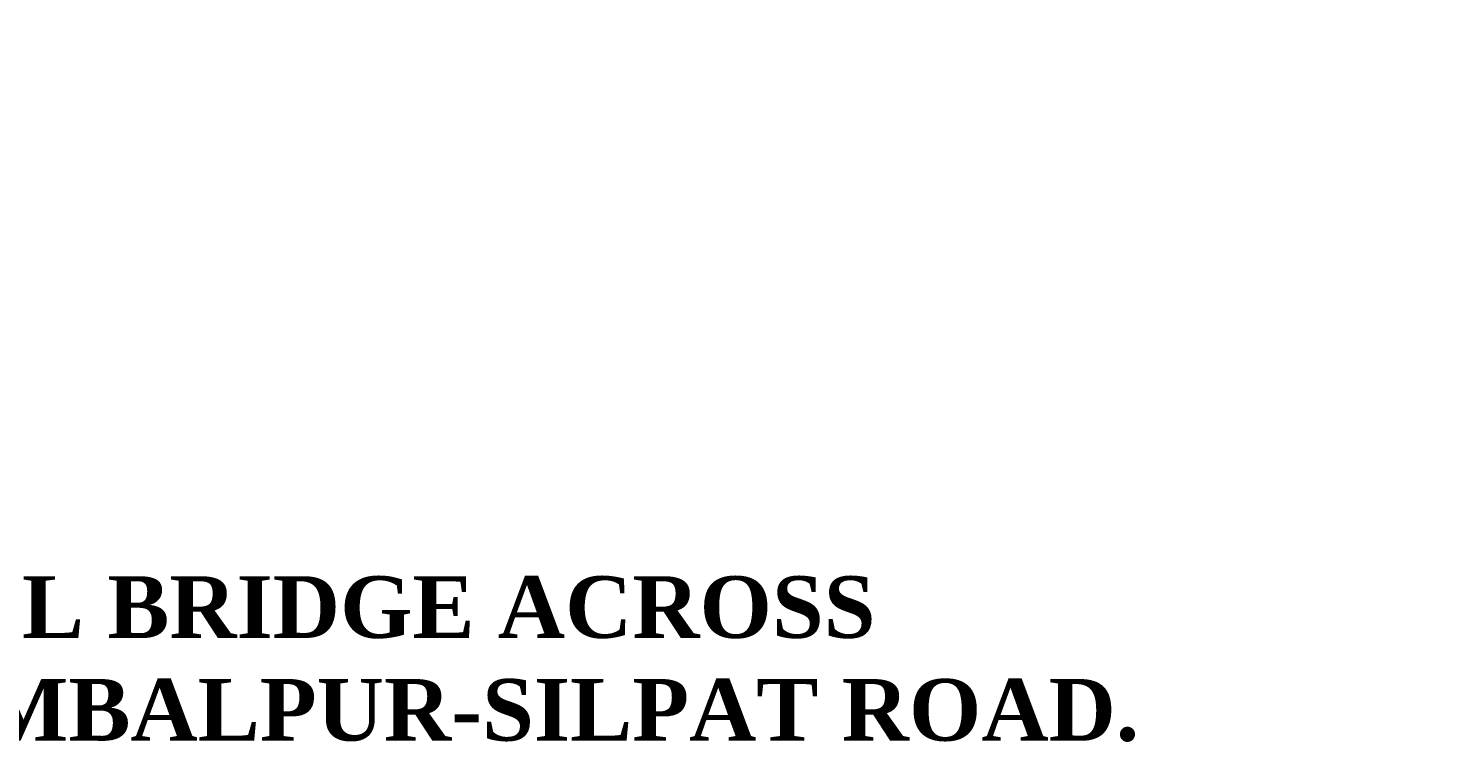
# Model space of a CAD drawing. Header units: millimetres. Extents: x -20950785 to 389010297, y -11535949 to 14056629.
# Tile 207 of 256: x 12175566 to 12290384, y -1137356 to -1078374. Entities that reach past the tile are written whole.
import ezdxf

# ---------------------------------------------------------------- set-up
doc = ezdxf.new("R2010")
doc.units = ezdxf.units.MM
doc.header["$LTSCALE"] = 60
doc.header["$MEASUREMENT"] = 0
doc.layers.add('TEX', color=6, linetype='Continuous')

msp = doc.modelspace()

# ---------------------------------------------------------------- texts
at = {"linetype": 'Continuous', "lineweight": 9, "char_height": 750, "attachment_point": 1}
for s, insert, width in [('\\pi2740.72241;{\\fTimes New Roman|b0|i0|c0|p18;compacted \\P\\pi4359.6842;soil\\H1.00001x;\\P\\pi0;      }', (9482129.83, -1078438.26), 10242.62), ('\\pi2740.72241;{\\fTimes New Roman|b0|i0|c0|p18;compacted \\P\\pi4359.6842;soil\\H1.00001x;\\P\\pi0;      }', (10184597.95, -1078438.26), 10242.62), ('\\pi2740.72241;{\\fTimes New Roman|b0|i0|c0|p18;compacted \\P\\pi4359.6842;soil\\H1.00001x;\\P\\pi0;      }', (9455324.8, -1080999.57), 10242.62), ('\\pi2740.72241;{\\fTimes New Roman|b0|i0|c0|p18;compacted \\P\\pi4359.6842;soil\\H1.00001x;\\P\\pi0;      }', (10157792.92, -1080999.57), 10242.62), ('\\pi2917.05681;{\\fTimes New Roman|b0|i0|c0|p18;\\LCertified that the boring details  shown are correct.}', (10162216.56, -1091128.85), 28256.2477)]:
    msp.add_mtext(s, dxfattribs=dict(at, insert=insert, width=width))
at = {"layer": 'TEX', "color": 7, "linetype": 'Continuous', "lineweight": 9, "insert": (12150188.29, -1122799.86), "char_height": 5000, "width": 233184.6129, "attachment_point": 2}
msp.add_mtext('{\\fTimes New Roman|b1|i0|c0|p18;CONSTRUCTION OF HIGH LEVEL BRIDGE ACROSS SAMBALPUR NALA IN K.M.-1/2 ON SAMBALPUR-SILPAT ROAD.             }', dxfattribs=at)

doc.saveas('drawing.dxf')
